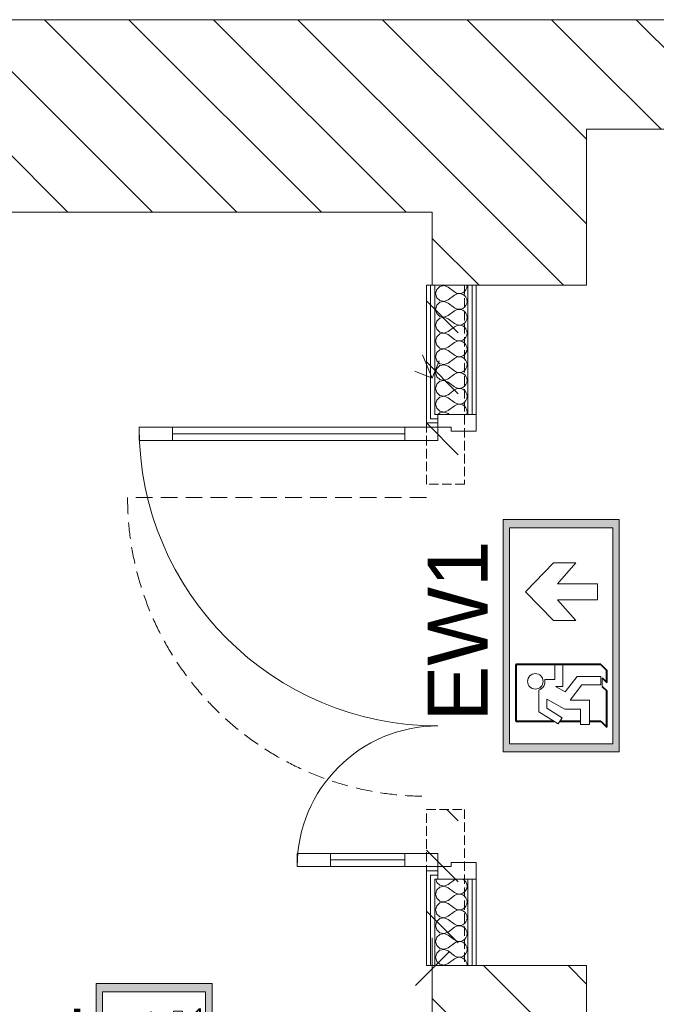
# Model space of a CAD drawing. Header units: millimetres. Extents: x -146116 to 602001, y -318793 to 100489.
# Tile 39 of 100: x 305917 to 307834, y -104178 to -101211. Entities that reach past the tile are written whole.
import ezdxf
from ezdxf.enums import TextEntityAlignment as Align

# ---------------------------------------------------------------- set-up
doc = ezdxf.new("R2010")
doc.units = ezdxf.units.MM
doc.header["$LTSCALE"] = 0.1
doc.header["$MEASUREMENT"] = 0
doc.linetypes.add('eks Rzut piętra I$0$Dashed_line', pattern=[750, 500, -250])
doc.linetypes.add('eks Rzut piętra I$0$Krawędzie ukryte', pattern=[391.222223, 282.222223, -109])
doc.layers.get('0').update_dxf_attribs({"color": 8})
for name, color, linetype, lineweight in [('eks Rzut piętra I$0$01 UWAGI_Nr_pióra__6', 8, 'Continuous', 13), ('eks Rzut piętra I$0$Nowe_220-A Ściany_Nr_pióra__27', 8, 'Continuous', 25), ('eks Rzut piętra I$0$Nowe_299-A Wymiary Opisy_Nr_pióra__6', 8, 'Continuous', 13), ('eks Rzut piętra I$0$Nowe_2D - Ogólne_Nr_pióra__20', 8, 'Continuous', 13), ('eks Rzut piętra I$0$Nowe_320-W Umeblowanie_Nr_pióra__6', 8, 'Continuous', 13), ('eks Rzut piętra I$0$Nowe_Drzwi ARCHICAD_Nr_pióra__3', 8, 'Continuous', 13), ('eks Rzut piętra I$0$Nowe_Drzwi ARCHICAD_Nr_pióra__47', 8, 'Continuous', 15), ('eks Rzut piętra I$0$Nowe_Drzwi ARCHICAD_Nr_pióra__6', 8, 'Continuous', 13), ('eks Rzut piętra I$0$Nowe_Konstrukcja - Stropy_Nr_pióra__20', 8, 'Continuous', 13), ('eks Rzut piętra I$0$Nowe_Konstrukcja - Ściany zew_Nr_pióra__1', 8, 'Continuous', 13), ('eks Rzut piętra I$0$Nowe_Konstrukcja - Ściany zew_Nr_pióra__47', 8, 'Continuous', 15), ('eks Rzut piętra I$0$Nowe_Konstrukcja - Ściany zew_Nr_pióra__67', 8, 'Continuous', 13), ('eks Rzut piętra I$0$poziom_2 (1)_6_Konstrukcja - Ściany zew_Nr_pióra__107_Nr_pióra__12', 8, 'Continuous', 18), ('eks Rzut piętra I$0$poziom_2 (1)_6_Konstrukcja - Ściany zew_Nr_pióra__27_Nr_pióra__7', 8, 'Continuous', 18), ('Oświetlenie ewakuacyjne', 3, 'Continuous', 20)]:
    doc.layers.add(name, color=color, linetype=linetype, lineweight=lineweight)
for name, color, linetype in [('eks Rzut piętra I$0$Nowe_Drzwi ARCHICAD', 8, 'Continuous'), ('eks Rzut piętra I$0$Nowe_Konstrukcja - Ściany zew', 8, 'Continuous'), ('REWIZJA_1', 6, 'Continuous')]:
    doc.layers.add(name, color=color, linetype=linetype)
doc.styles.add('eks Rzut piętra I$0$GENERATED_STYLE_1', font='arial.ttf')
doc.styles.add('Malanow_1_100', font='isocpeur.ttf')
pattern_1 = [(135, (247705.95, -72963.92), (127.2792, 127.2792), [])]

# ---------------------------------------------------------------- blocks, each defined once
blk = doc.blocks.new('eks Rzut piętra I$0$ARROWHEAD_8')
at = {"color": 0, "linetype": 'Continuous', "lineweight": 0}
blk.add_line((0, 0), (-1, 0), dxfattribs=at)
at = {"color": 0, "linetype": 'Continuous', "lineweight": 0, "flags": 128}
blk.add_lwpolyline([(-0.525, 0.525), (0, 0), (-0.525, -0.525)], dxfattribs=at)
blk = doc.blocks.new('*X120')
at = {"layer": 'eks Rzut piętra I$0$Nowe_Konstrukcja - Ściany zew_Nr_pióra__1', "color": 7, "linetype": 'Continuous', "lineweight": 13}
for p, q in [((83095.2, -21897), (83093.9, -21897.2)), ((83101.7, -21897.9), (83095.2, -21897)), ((83107.8, -21900.6), (83101.7, -21897.9)), ((83112.8, -21904.8), (83107.8, -21900.6)), ((83116.5, -21910.2), (83112.8, -21904.8)), ((83118.6, -21916.4), (83116.5, -21910.2)), ((83117.5, -21929.4), (83119, -21923)), ((83119, -21923), (83118.6, -21916.4)), ((83119.5, -21916.4), (83119.1, -21923)), ((83119.1, -21923), (83120.6, -21929.4)), ((83121.6, -21910.2), (83119.5, -21916.4)), ((83125.3, -21904.8), (83121.6, -21910.2)), ((83130.3, -21900.6), (83125.3, -21904.8)), ((83136.4, -21897.9), (83130.3, -21900.6)), ((83142.9, -21897), (83136.4, -21897.9)), ((83149.4, -21897.9), (83142.9, -21897)), ((83155.4, -21900.6), (83149.4, -21897.9)), ((83160.4, -21904.8), (83155.4, -21900.6)), ((83164.2, -21910.2), (83160.4, -21904.8)), ((83166.3, -21916.4), (83164.2, -21910.2)), ((83165.1, -21929.4), (83166.6, -21923)), ((83166.6, -21923), (83166.3, -21916.4)), ((83167.1, -21916.4), (83166.8, -21923)), ((83166.8, -21923), (83168.2, -21929.4)), ((83169.2, -21910.2), (83167.1, -21916.4)), ((83172.9, -21904.8), (83169.2, -21910.2)), ((83178, -21900.6), (83172.9, -21904.8)), ((83184, -21897.9), (83178, -21900.6)), ((83190.5, -21897), (83184, -21897.9)), ((83197, -21897.9), (83190.5, -21897)), ((83203, -21900.6), (83197, -21897.9)), ((83208.1, -21904.8), (83203, -21900.6)), ((83211.8, -21910.2), (83208.1, -21904.8)), ((83213.9, -21916.4), (83211.8, -21910.2)), ((83212.7, -21929.4), (83214.2, -21923)), ((83214.2, -21923), (83213.9, -21916.4)), ((83214.7, -21916.4), (83214.4, -21923)), ((83214.4, -21923), (83215.9, -21929.4)), ((83216.8, -21910.2), (83214.7, -21916.4)), ((83220.5, -21904.8), (83216.8, -21910.2)), ((83225.6, -21900.6), (83220.5, -21904.8)), ((83231.6, -21897.9), (83225.6, -21900.6)), ((83238.1, -21897), (83231.6, -21897.9)), ((83244.6, -21897.9), (83238.1, -21897)), ((83250.6, -21900.6), (83244.6, -21897.9)), ((83255.7, -21904.8), (83250.6, -21900.6)), ((83259.4, -21910.2), (83255.7, -21904.8)), ((83261.5, -21916.4), (83259.4, -21910.2)), ((83260.3, -21929.4), (83261.8, -21923)), ((83261.8, -21923), (83261.5, -21916.4)), ((83262.3, -21916.4), (83262, -21923)), ((83262, -21923), (83263.5, -21929.4)), ((83264.4, -21910.2), (83262.3, -21916.4)), ((83268.1, -21904.8), (83264.4, -21910.2)), ((83273.2, -21900.6), (83268.1, -21904.8)), ((83279.2, -21897.9), (83273.2, -21900.6)), ((83285.7, -21897), (83279.2, -21897.9)), ((83292.2, -21897.9), (83285.7, -21897)), ((83298.2, -21900.6), (83292.2, -21897.9)), ((83303.3, -21904.8), (83298.2, -21900.6)), ((83307, -21910.2), (83303.3, -21904.8)), ((83309.1, -21916.4), (83307, -21910.2)), ((83307.9, -21929.4), (83309.4, -21923)), ((83309.4, -21923), (83309.1, -21916.4)), ((83309.9, -21916.4), (83309.6, -21923)), ((83309.6, -21923), (83311.1, -21929.4)), ((83312, -21910.2), (83309.9, -21916.4)), ((83315.8, -21904.8), (83312, -21910.2)), ((83320.8, -21900.6), (83315.8, -21904.8)), ((83326.8, -21897.9), (83320.8, -21900.6)), ((83333.3, -21897), (83326.8, -21897.9)), ((83339.8, -21897.9), (83333.3, -21897)), ((83345.9, -21900.6), (83339.8, -21897.9)), ((83350.9, -21904.8), (83345.9, -21900.6)), ((83354.6, -21910.2), (83350.9, -21904.8)), ((83356.7, -21916.4), (83354.6, -21910.2)), ((83355.6, -21929.4), (83357, -21923)), ((83357, -21923), (83356.7, -21916.4)), ((83357.6, -21916.4), (83357.2, -21923)), ((83357.2, -21923), (83358.7, -21929.4)), ((83359.7, -21910.2), (83357.6, -21916.4)), ((83363.4, -21904.8), (83359.7, -21910.2)), ((83368.4, -21900.6), (83363.4, -21904.8)), ((83374.4, -21897.9), (83368.4, -21900.6)), ((83381, -21897), (83374.4, -21897.9)), ((83387.5, -21897.9), (83381, -21897)), ((83393.5, -21900.6), (83387.5, -21897.9)), ((83398.5, -21904.8), (83393.5, -21900.6)), ((83402.2, -21910.2), (83398.5, -21904.8)), ((83404.3, -21916.4), (83402.2, -21910.2)), ((83403.2, -21929.4), (83404.7, -21923)), ((83404.7, -21923), (83404.3, -21916.4)), ((83405.2, -21916.4), (83404.9, -21923)), ((83404.9, -21923), (83406.3, -21929.4)), ((83407.3, -21910.2), (83405.2, -21916.4)), ((83411, -21904.8), (83407.3, -21910.2)), ((83416.1, -21900.6), (83411, -21904.8)), ((83422.1, -21897.9), (83416.1, -21900.6)), ((83428.6, -21897), (83422.1, -21897.9)), ((83435.1, -21897.9), (83428.6, -21897)), ((83441.1, -21900.6), (83435.1, -21897.9)), ((83446.1, -21904.8), (83441.1, -21900.6)), ((83449.9, -21910.2), (83446.1, -21904.8)), ((83452, -21916.4), (83449.9, -21910.2)), ((83450.8, -21929.4), (83452.3, -21923)), ((83452.3, -21923), (83452, -21916.4)), ((83452.8, -21916.4), (83452.5, -21923)), ((83452.5, -21923), (83454, -21929.4)), ((83454.9, -21910.2), (83452.8, -21916.4)), ((83458.6, -21904.8), (83454.9, -21910.2)), ((83463.7, -21900.6), (83458.6, -21904.8)), ((83469.7, -21897.9), (83463.7, -21900.6)), ((83476.2, -21897), (83469.7, -21897.9)), ((83482.7, -21897.9), (83476.2, -21897)), ((83483.9, -21898.5), (83482.7, -21897.9)), ((83100, -21954.2), (83095.3, -21966.3)), ((83100, -21954.2), (83114.3, -21935.1)), ((83114.3, -21935.1), (83117.5, -21929.4)), ((83120.6, -21929.4), (83123.8, -21935.1)), ((83138.1, -21954.2), (83123.8, -21935.1)), ((83142.8, -21966.3), (83138.1, -21954.2)), ((83147.6, -21954.2), (83143, -21966.3)), ((83147.6, -21954.2), (83161.9, -21935.1)), ((83161.9, -21935.1), (83165.1, -21929.4)), ((83168.2, -21929.4), (83171.4, -21935.1)), ((83185.7, -21954.2), (83171.4, -21935.1)), ((83190.4, -21966.3), (83185.7, -21954.2)), ((83195.2, -21954.2), (83190.6, -21966.3)), ((83195.2, -21954.2), (83209.5, -21935.1)), ((83209.5, -21935.1), (83212.7, -21929.4)), ((83215.9, -21929.4), (83219, -21935.1)), ((83233.3, -21954.2), (83219, -21935.1)), ((83238, -21966.3), (83233.3, -21954.2)), ((83242.9, -21954.2), (83238.2, -21966.3)), ((83242.9, -21954.2), (83257.1, -21935.1)), ((83257.1, -21935.1), (83260.3, -21929.4)), ((83263.5, -21929.4), (83266.7, -21935.1)), ((83281, -21954.2), (83266.7, -21935.1)), ((83285.6, -21966.3), (83281, -21954.2)), ((83290.5, -21954.2), (83285.8, -21966.3)), ((83290.5, -21954.2), (83304.8, -21935.1)), ((83304.8, -21935.1), (83307.9, -21929.4)), ((83311.1, -21929.4), (83314.3, -21935.1)), ((83328.6, -21954.2), (83314.3, -21935.1)), ((83333.2, -21966.3), (83328.6, -21954.2)), ((83338.1, -21954.2), (83333.4, -21966.3)), ((83338.1, -21954.2), (83352.4, -21935.1)), ((83352.4, -21935.1), (83355.6, -21929.4)), ((83358.7, -21929.4), (83361.9, -21935.1)), ((83376.2, -21954.2), (83361.9, -21935.1)), ((83380.9, -21966.3), (83376.2, -21954.2)), ((83385.7, -21954.2), (83381, -21966.3)), ((83385.7, -21954.2), (83400, -21935.1)), ((83400, -21935.1), (83403.2, -21929.4)), ((83406.3, -21929.4), (83409.5, -21935.1)), ((83423.8, -21954.2), (83409.5, -21935.1)), ((83428.5, -21966.3), (83423.8, -21954.2)), ((83433.3, -21954.2), (83428.7, -21966.3)), ((83433.3, -21954.2), (83447.6, -21935.1)), ((83447.6, -21935.1), (83450.8, -21929.4)), ((83454, -21929.4), (83457.1, -21935.1)), ((83471.4, -21954.2), (83457.1, -21935.1)), ((83476.1, -21966.3), (83471.4, -21954.2)), ((83481, -21954.2), (83476.3, -21966.3)), ((83481, -21954.2), (83483.9, -21950.2)), ((83095.1, -21966.3), (83093.9, -21963.2)), ((83093.9, -21972.7), (83095.1, -21966.3)), ((83095.3, -21966.3), (83097.8, -21979.1)), ((83097.8, -21979.1), (83106.5, -21988.7)), ((83131.6, -21988.7), (83140.3, -21979.1)), ((83140.3, -21979.1), (83142.8, -21966.3)), ((83143, -21966.3), (83145.4, -21979.1)), ((83145.4, -21979.1), (83154.1, -21988.7)), ((83179.2, -21988.7), (83188, -21979.1)), ((83188, -21979.1), (83190.4, -21966.3)), ((83190.6, -21966.3), (83193, -21979.1)), ((83193, -21979.1), (83201.8, -21988.7)), ((83226.8, -21988.7), (83235.6, -21979.1)), ((83235.6, -21979.1), (83238, -21966.3)), ((83238.2, -21966.3), (83240.6, -21979.1)), ((83240.6, -21979.1), (83249.4, -21988.7)), ((83274.4, -21988.7), (83283.2, -21979.1)), ((83283.2, -21979.1), (83285.6, -21966.3)), ((83285.8, -21966.3), (83288.2, -21979.1)), ((83288.2, -21979.1), (83297, -21988.7)), ((83322, -21988.7), (83330.8, -21979.1)), ((83330.8, -21979.1), (83333.2, -21966.3)), ((83333.4, -21966.3), (83335.8, -21979.1)), ((83335.8, -21979.1), (83344.6, -21988.7)), ((83369.7, -21988.7), (83378.4, -21979.1)), ((83378.4, -21979.1), (83380.9, -21966.3)), ((83381, -21966.3), (83383.5, -21979.1)), ((83383.5, -21979.1), (83392.2, -21988.7)), ((83417.3, -21988.7), (83426.1, -21979.1)), ((83426.1, -21979.1), (83428.5, -21966.3)), ((83428.7, -21966.3), (83431.1, -21979.1)), ((83431.1, -21979.1), (83439.9, -21988.7)), ((83464.9, -21988.7), (83473.7, -21979.1)), ((83473.7, -21979.1), (83476.1, -21966.3)), ((83476.3, -21966.3), (83478.7, -21979.1)), ((83478.7, -21979.1), (83483.9, -21984.8)), ((83106.5, -21988.7), (83119, -21992.3)), ((83119, -21992.3), (83131.6, -21988.7)), ((83154.1, -21988.7), (83166.7, -21992.3)), ((83166.7, -21992.3), (83179.2, -21988.7)), ((83201.8, -21988.7), (83214.3, -21992.3)), ((83214.3, -21992.3), (83226.8, -21988.7)), ((83249.4, -21988.7), (83261.9, -21992.3)), ((83261.9, -21992.3), (83274.4, -21988.7)), ((83297, -21988.7), (83309.5, -21992.3)), ((83309.5, -21992.3), (83322, -21988.7)), ((83344.6, -21988.7), (83357.1, -21992.3)), ((83357.1, -21992.3), (83369.7, -21988.7)), ((83392.2, -21988.7), (83404.8, -21992.3)), ((83404.8, -21992.3), (83417.3, -21988.7)), ((83439.9, -21988.7), (83452.4, -21992.3)), ((83452.4, -21992.3), (83464.9, -21988.7))]:
    blk.add_line(p, q, dxfattribs=at)
blk = doc.blocks.new('*X121')
at = {"layer": 'eks Rzut piętra I$0$Nowe_Konstrukcja - Ściany zew_Nr_pióra__1', "color": 7, "linetype": 'Continuous', "lineweight": 13}
for p, q in [((84887.2, -21904.8), (84883.9, -21909.5)), ((84892.2, -21900.6), (84887.2, -21904.8)), ((84898.3, -21897.9), (84892.2, -21900.6)), ((84904.8, -21897), (84898.3, -21897.9)), ((84911.3, -21897.9), (84904.8, -21897)), ((84917.3, -21900.6), (84911.3, -21897.9)), ((84922.3, -21904.8), (84917.3, -21900.6)), ((84926.1, -21910.2), (84922.3, -21904.8)), ((84928.2, -21916.4), (84926.1, -21910.2)), ((84927, -21929.4), (84928.5, -21923)), ((84928.5, -21923), (84928.2, -21916.4)), ((84929, -21916.4), (84928.7, -21923)), ((84928.7, -21923), (84930.2, -21929.4)), ((84931.1, -21910.2), (84929, -21916.4)), ((84934.8, -21904.8), (84931.1, -21910.2)), ((84939.9, -21900.6), (84934.8, -21904.8)), ((84945.9, -21897.9), (84939.9, -21900.6)), ((84952.4, -21897), (84945.9, -21897.9)), ((84958.9, -21897.9), (84952.4, -21897)), ((84964.9, -21900.6), (84958.9, -21897.9)), ((84970, -21904.8), (84964.9, -21900.6)), ((84973.7, -21910.2), (84970, -21904.8)), ((84975.8, -21916.4), (84973.7, -21910.2)), ((84974.6, -21929.4), (84976.1, -21923)), ((84976.1, -21923), (84975.8, -21916.4)), ((84976.6, -21916.4), (84976.3, -21923)), ((84976.3, -21923), (84977.8, -21929.4)), ((84978.7, -21910.2), (84976.6, -21916.4)), ((84982.4, -21904.8), (84978.7, -21910.2)), ((84987.5, -21900.6), (84982.4, -21904.8)), ((84993.5, -21897.9), (84987.5, -21900.6)), ((85000, -21897), (84993.5, -21897.9)), ((85006.5, -21897.9), (85000, -21897)), ((85012.5, -21900.6), (85006.5, -21897.9)), ((85017.6, -21904.8), (85012.5, -21900.6)), ((85021.3, -21910.2), (85017.6, -21904.8)), ((85023.4, -21916.4), (85021.3, -21910.2)), ((85022.2, -21929.4), (85023.7, -21923)), ((85023.7, -21923), (85023.4, -21916.4)), ((85024.2, -21916.4), (85023.9, -21923)), ((85023.9, -21923), (85025.4, -21929.4)), ((85026.3, -21910.2), (85024.2, -21916.4)), ((85030, -21904.8), (85026.3, -21910.2)), ((85035.1, -21900.6), (85030, -21904.8)), ((85041.1, -21897.9), (85035.1, -21900.6)), ((85047.6, -21897), (85041.1, -21897.9)), ((85054.1, -21897.9), (85047.6, -21897)), ((85060.1, -21900.6), (85054.1, -21897.9)), ((85065.2, -21904.8), (85060.1, -21900.6)), ((85068.9, -21910.2), (85065.2, -21904.8)), ((85071, -21916.4), (85068.9, -21910.2)), ((85069.8, -21929.4), (85071.3, -21923)), ((85071.3, -21923), (85071, -21916.4)), ((85071.8, -21916.4), (85071.5, -21923)), ((85071.5, -21923), (85073, -21929.4)), ((85073.9, -21910.2), (85071.8, -21916.4)), ((85077.7, -21904.8), (85073.9, -21910.2)), ((85082.7, -21900.6), (85077.7, -21904.8)), ((85088.7, -21897.9), (85082.7, -21900.6)), ((85095.2, -21897), (85088.7, -21897.9)), ((85101.7, -21897.9), (85095.2, -21897)), ((85107.8, -21900.6), (85101.7, -21897.9)), ((85112.8, -21904.8), (85107.8, -21900.6)), ((85116.5, -21910.2), (85112.8, -21904.8)), ((85118.6, -21916.4), (85116.5, -21910.2)), ((85117.5, -21929.4), (85119, -21923)), ((85119, -21923), (85118.6, -21916.4)), ((85119.5, -21916.4), (85119.1, -21923)), ((85119.1, -21923), (85120.6, -21929.4)), ((85121.6, -21910.2), (85119.5, -21916.4)), ((85125.3, -21904.8), (85121.6, -21910.2)), ((85130.3, -21900.6), (85125.3, -21904.8)), ((85136.4, -21897.9), (85130.3, -21900.6)), ((85142.9, -21897), (85136.4, -21897.9)), ((85143.9, -21897.2), (85142.9, -21897)), ((84883.9, -21931.9), (84885.7, -21935.1)), ((84900, -21954.2), (84885.7, -21935.1)), ((84904.7, -21966.3), (84900, -21954.2)), ((84909.5, -21954.2), (84904.9, -21966.3)), ((84909.5, -21954.2), (84923.8, -21935.1)), ((84923.8, -21935.1), (84927, -21929.4)), ((84930.2, -21929.4), (84933.3, -21935.1)), ((84947.6, -21954.2), (84933.3, -21935.1)), ((84952.3, -21966.3), (84947.6, -21954.2)), ((84957.1, -21954.2), (84952.5, -21966.3)), ((84957.1, -21954.2), (84971.4, -21935.1)), ((84971.4, -21935.1), (84974.6, -21929.4)), ((84977.8, -21929.4), (84981, -21935.1)), ((84995.2, -21954.2), (84981, -21935.1)), ((84999.9, -21966.3), (84995.2, -21954.2)), ((85004.8, -21954.2), (85000.1, -21966.3)), ((85004.8, -21954.2), (85019, -21935.1)), ((85019, -21935.1), (85022.2, -21929.4)), ((85025.4, -21929.4), (85028.6, -21935.1)), ((85042.9, -21954.2), (85028.6, -21935.1)), ((85047.5, -21966.3), (85042.9, -21954.2)), ((85052.4, -21954.2), (85047.7, -21966.3)), ((85052.4, -21954.2), (85066.7, -21935.1)), ((85066.7, -21935.1), (85069.8, -21929.4)), ((85073, -21929.4), (85076.2, -21935.1)), ((85090.5, -21954.2), (85076.2, -21935.1)), ((85095.1, -21966.3), (85090.5, -21954.2)), ((85100, -21954.2), (85095.3, -21966.3)), ((85100, -21954.2), (85114.3, -21935.1)), ((85114.3, -21935.1), (85117.5, -21929.4)), ((85120.6, -21929.4), (85123.8, -21935.1)), ((85138.1, -21954.2), (85123.8, -21935.1)), ((85142.8, -21966.3), (85138.1, -21954.2)), ((84893.5, -21988.7), (84902.2, -21979.1)), ((84902.2, -21979.1), (84904.7, -21966.3)), ((84904.9, -21966.3), (84907.3, -21979.1)), ((84907.3, -21979.1), (84916.1, -21988.7)), ((84941.1, -21988.7), (84949.9, -21979.1)), ((84949.9, -21979.1), (84952.3, -21966.3)), ((84952.5, -21966.3), (84954.9, -21979.1)), ((84954.9, -21979.1), (84963.7, -21988.7)), ((84988.7, -21988.7), (84997.5, -21979.1)), ((84997.5, -21979.1), (84999.9, -21966.3)), ((85000.1, -21966.3), (85002.5, -21979.1)), ((85002.5, -21979.1), (85011.3, -21988.7)), ((85036.3, -21988.7), (85045.1, -21979.1)), ((85045.1, -21979.1), (85047.5, -21966.3)), ((85047.7, -21966.3), (85050.1, -21979.1)), ((85050.1, -21979.1), (85058.9, -21988.7)), ((85083.9, -21988.7), (85092.7, -21979.1)), ((85092.7, -21979.1), (85095.1, -21966.3)), ((85095.3, -21966.3), (85097.8, -21979.1)), ((85097.8, -21979.1), (85106.5, -21988.7)), ((85131.6, -21988.7), (85140.3, -21979.1)), ((85140.3, -21979.1), (85142.8, -21966.3)), ((85143.9, -21963.7), (85143, -21966.3)), ((85143, -21966.3), (85143.9, -21971.5)), ((84883.9, -21991.4), (84893.5, -21988.7)), ((84916.1, -21988.7), (84928.6, -21992.3)), ((84928.6, -21992.3), (84941.1, -21988.7)), ((84963.7, -21988.7), (84976.2, -21992.3)), ((84976.2, -21992.3), (84988.7, -21988.7)), ((85011.3, -21988.7), (85023.8, -21992.3)), ((85023.8, -21992.3), (85036.3, -21988.7)), ((85058.9, -21988.7), (85071.4, -21992.3)), ((85071.4, -21992.3), (85083.9, -21988.7)), ((85106.5, -21988.7), (85119, -21992.3)), ((85119, -21992.3), (85131.6, -21988.7))]:
    blk.add_line(p, q, dxfattribs=at)
blk = doc.blocks.new('eks Rzut piętra I$0$Drzwi podwójne 21_2')
at = {"layer": 'eks Rzut piętra I$0$Nowe_Drzwi ARCHICAD_Nr_pióra__3', "color": 7, "linetype": 'Continuous', "lineweight": 13}
for centre, radius, start, end in [((662, 0), 900, 90, 180), ((-662, 0), 424, 0, 90)]:
    blk.add_arc(centre, radius, start, end, dxfattribs=at)
at = {"layer": 'eks Rzut piętra I$0$Nowe_Drzwi ARCHICAD_Nr_pióra__47', "color": 7, "linetype": 'Continuous', "lineweight": 15}
for p, q in [((-700, 35), (-675, 35)), ((-675, 0), (-675, 35)), ((700, 35), (675, 35)), ((675, 0), (675, 35)), ((-700, -90), (-700, 0)), ((-700, -90), (-700, 0)), ((700, -90), (700, 0)), ((700, -90), (700, 0)), ((-700, -102.5), (-700, -90)), ((-700, -102.5), (-700, -90)), ((-700, -115), (-700, -102.5)), ((-700, -115), (-700, -102.5)), ((700, -102.5), (700, -90)), ((700, -102.5), (700, -90)), ((700, -115), (700, -102.5)), ((700, -115), (700, -102.5))]:
    blk.add_line(p, q, dxfattribs=at)
at = {"layer": 'eks Rzut piętra I$0$Nowe_Drzwi ARCHICAD_Nr_pióra__6', "color": 5, "linetype": 'Continuous', "lineweight": 13}
for p, q in [((622, 800), (622, 900)), ((622, 900), (662, 900)), ((662, 900), (662, 800)), ((622, 800), (642, 800)), ((622, 100), (622, 800)), ((662, 800), (622, 800)), ((642, 800), (662, 800)), ((642, 100), (642, 800)), ((642, 800), (642, 100)), ((642, 800), (642, 100)), ((662, 800), (662, 100)), ((-662, 424), (-662, 324)), ((-622, 424), (-662, 424)), ((-622, 324), (-622, 424)), ((-662, 324), (-662, 100)), ((-642, 324), (-662, 324)), ((-662, 324), (-622, 324)), ((-642, 100), (-642, 324)), ((-642, 324), (-642, 100)), ((-622, 324), (-642, 324)), ((-642, 324), (-642, 100)), ((-622, 100), (-622, 324)), ((-662, 100), (-642, 100)), ((-622, 100), (-662, 100)), ((-662, 100), (-662, 0)), ((-642, 100), (-622, 100)), ((-622, 0), (-622, 100)), ((642, 100), (622, 100)), ((622, 0), (622, 100)), ((622, 100), (662, 100)), ((662, 100), (642, 100)), ((662, 100), (662, 0)), ((-662, 0), (-700, 0)), ((-700, 0), (-700, -115)), ((-662, -40), (-662, 0)), ((-662, 0), (-622, 0)), ((662, 0), (622, 0)), ((700, 0), (662, 0)), ((662, 0), (662, -40)), ((700, -115), (700, 0)), ((-650, -40), (-662, -40)), ((-650, -115), (-650, -40)), ((662, -40), (650, -40)), ((650, -40), (650, -115)), ((-700, -115), (-650, -115)), ((650, -115), (700, -115))]:
    blk.add_line(p, q, dxfattribs=at)
blk = doc.blocks.new('eks Rzut piętra I')
at = {"layer": 'eks Rzut piętra I$0$poziom_2 (1)_6_Konstrukcja - Ściany zew_Nr_pióra__107_Nr_pióra__12', "linetype": 'Continuous', "lineweight": 18}
h = blk.add_hatch(dxfattribs=at)
h.set_pattern_fill('BLOCZKI_CERAMICZNE_0006', color=256, angle=270, style=0, pattern_type=2)
h.set_pattern_definition(pattern_1)
h.paths.add_polyline_path([(215850.9, -62633.9), (211835.9, -62633.9), (212235.9, -63213.9), (215385.9, -63213.9)])
h = blk.add_hatch(dxfattribs=at)
h.set_pattern_fill('BLOCZKI_CERAMICZNE_0006', color=256, angle=270, style=0, pattern_type=2)
h.set_pattern_definition(pattern_1)
h.paths.add_polyline_path([(215385.9, -63433.9), (215850.9, -63433.9), (215850.9, -62633.9), (215385.9, -63213.9)])
h = blk.add_hatch(dxfattribs=at)
h.set_pattern_fill('BLOCZKI_CERAMICZNE_0006', color=256, angle=270, style=0, pattern_type=2)
h.set_pattern_definition(pattern_1)
h.paths.add_polyline_path([(215850.9, -62963.9), (218600.9, -62963.9), (218600.9, -62633.9), (215850.9, -62633.9)])
h = blk.add_hatch(dxfattribs=at)
h.set_pattern_fill('BLOCZKI_CERAMICZNE_0006', color=256, angle=270, style=0, pattern_type=2)
h.set_pattern_definition(pattern_1)
h.paths.add_polyline_path([(215850.9, -66063.9), (215850.9, -65483.9), (215385.9, -65483.9), (215385.9, -66063.9)])
at = {"layer": 'eks Rzut piętra I$0$Nowe_220-A Ściany_Nr_pióra__27', "linetype": 'Continuous', "lineweight": 18}
for p, q in [((214409.8, -63213.9), (214222.3, -63213.9)), ((215385.9, -65400.1), (215385.9, -65587.6)), ((215335.9, -65543.9), (215435.9, -65443.9)), ((215335.9, -65543.9), (215435.9, -65443.9))]:
    blk.add_line(p, q, dxfattribs=at)
at = {"layer": 'eks Rzut piętra I$0$Nowe_220-A Ściany_Nr_pióra__27', "linetype": 'Continuous', "lineweight": 18, "flags": 128}
blk.add_lwpolyline([(215385.9, -63213.9), (215385.9, -63433.9)], dxfattribs=at)
at = {"layer": 'eks Rzut piętra I$0$Nowe_299-A Wymiary Opisy_Nr_pióra__6', "linetype": 'Continuous', "lineweight": 13}
blk.add_line((215850.9, -62993.5), (215850.9, -63181), dxfattribs=at)
at = {"layer": 'eks Rzut piętra I$0$Nowe_2D - Ogólne_Nr_pióra__20', "linetype": 'eks Rzut piętra I$0$Dashed_line', "lineweight": 13}
blk.add_line((215368.4, -64073.9), (214468.4, -64073.9), dxfattribs=at)
blk.add_arc((215368.4, -64073.9), 900, 180, 270, dxfattribs=at)
at = {"layer": 'eks Rzut piętra I$0$Nowe_Konstrukcja - Stropy_Nr_pióra__20', "linetype": 'eks Rzut piętra I$0$Krawędzie ukryte', "lineweight": 13}
for p, q in [((215368.4, -64033.9), (215368.4, -63433.9)), ((215368.4, -63433.9), (215483.4, -63433.9)), ((215483.4, -63433.9), (215483.4, -64033.9)), ((215483.4, -64033.9), (215368.4, -64033.9)), ((215368.4, -65483.9), (215368.4, -65013.9)), ((215368.4, -65013.9), (215483.4, -65013.9)), ((215483.4, -65013.9), (215483.4, -65483.9)), ((215483.4, -65483.9), (215368.4, -65483.9))]:
    blk.add_line(p, q, dxfattribs=at)
at = {"layer": 'eks Rzut piętra I$0$Nowe_Konstrukcja - Stropy_Nr_pióra__20', "linetype": 'Continuous', "lineweight": 13}
for p, q in [((215368.4, -63481.3), (215464.2, -63577)), ((215368.4, -63665.1), (215464.2, -63760.9)), ((215368.4, -63848.9), (215464.2, -63944.7)), ((215368.4, -64032.8), (215369.6, -64033.9)), ((215430.3, -65013.9), (215464.2, -65047.8)), ((215368.4, -65135.9), (215464.2, -65231.7)), ((215368.4, -65319.7), (215464.2, -65415.5))]:
    blk.add_line(p, q, dxfattribs=at)
at = {"layer": 'eks Rzut piętra I$0$Nowe_Konstrukcja - Ściany zew_Nr_pióra__47', "linetype": 'Continuous', "lineweight": 15}
for p, q in [((215368.4, -63823.9), (215368.4, -63848.9)), ((215403.4, -63823.9), (215403.4, -63836.4)), ((215493.4, -63823.9), (215403.4, -63823.9)), ((215403.4, -63836.4), (215403.4, -63848.9)), ((215505.9, -63823.9), (215493.4, -63823.9)), ((215518.4, -63823.9), (215505.9, -63823.9)), ((215403.4, -63848.9), (215368.4, -63848.9)), ((215403.4, -65198.9), (215368.4, -65198.9)), ((215368.4, -65223.9), (215368.4, -65198.9)), ((215403.4, -65211.4), (215403.4, -65198.9)), ((215403.4, -65223.9), (215403.4, -65211.4)), ((215493.4, -65223.9), (215403.4, -65223.9)), ((215505.9, -65223.9), (215493.4, -65223.9)), ((215518.4, -65223.9), (215505.9, -65223.9))]:
    blk.add_line(p, q, dxfattribs=at)
at = {"layer": 'eks Rzut piętra I$0$Nowe_Konstrukcja - Ściany zew_Nr_pióra__47', "linetype": 'Continuous', "lineweight": 15, "flags": 128}
for points in [[(215518.4, -63433.9), (215368.4, -63433.9)], [(215368.4, -63433.9), (215368.4, -63823.9)], [(215518.4, -63823.9), (215518.4, -63433.9)], [(215368.4, -65223.9), (215368.4, -65483.9)], [(215518.4, -65483.9), (215518.4, -65223.9)], [(215368.4, -65483.9), (215518.4, -65483.9)]]:
    blk.add_lwpolyline(points, dxfattribs=at)
at = {"layer": 'eks Rzut piętra I$0$Nowe_Konstrukcja - Ściany zew_Nr_pióra__67', "linetype": 'Continuous', "lineweight": 13}
for p, q in [((215380.9, -63433.9), (215380.9, -63823.9)), ((215393.4, -63433.9), (215393.4, -63823.9)), ((215493.4, -63823.9), (215493.4, -63433.9)), ((215505.9, -63823.9), (215505.9, -63433.9)), ((215380.9, -63823.9), (215380.9, -63836.4)), ((215380.9, -63836.4), (215403.4, -63836.4)), ((215393.4, -63823.9), (215403.4, -63823.9)), ((215380.9, -65223.9), (215380.9, -65211.4)), ((215380.9, -65211.4), (215403.4, -65211.4)), ((215380.9, -65223.9), (215380.9, -65483.9)), ((215393.4, -65223.9), (215393.4, -65483.9)), ((215393.4, -65223.9), (215403.4, -65223.9)), ((215493.4, -65483.9), (215493.4, -65223.9)), ((215505.9, -65483.9), (215505.9, -65223.9))]:
    blk.add_line(p, q, dxfattribs=at)
at = {"layer": 'eks Rzut piętra I$0$poziom_2 (1)_6_Konstrukcja - Ściany zew_Nr_pióra__27_Nr_pióra__7', "linetype": 'Continuous', "lineweight": 18}
for p, q in [((215385.9, -63433.9), (215500.9, -63433.9)), ((215500.9, -63433.9), (215850.9, -63433.9)), ((215385.9, -65483.9), (215500.9, -65483.9)), ((215500.9, -65483.9), (215850.9, -65483.9))]:
    blk.add_line(p, q, dxfattribs=at)
at = {"layer": 'eks Rzut piętra I$0$poziom_2 (1)_6_Konstrukcja - Ściany zew_Nr_pióra__27_Nr_pióra__7', "linetype": 'Continuous', "lineweight": 18, "flags": 128}
for points in [[(215850.9, -62633.9), (212780.9, -62633.9)], [(218600.9, -62633.9), (215850.9, -62633.9)], [(215850.9, -62963.9), (218600.9, -62963.9)], [(215850.9, -63433.9), (215850.9, -62963.9)], [(212235.9, -63213.9), (215385.9, -63213.9)], [(215385.9, -63213.9), (215385.9, -63433.9)], [(215385.9, -65483.9), (215385.9, -66063.9)], [(215850.9, -66063.9), (215850.9, -65483.9)]]:
    blk.add_lwpolyline(points, dxfattribs=at)
at = {"layer": 'eks Rzut piętra I$0$01 UWAGI_Nr_pióra__6', "xscale": 76.00000000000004, "yscale": 76.00000000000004, "zscale": 76.00000000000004, "rotation": 292.7743589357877}
blk.add_blockref('eks Rzut piętra I$0$ARROWHEAD_8', (215385.9, -63713.9), dxfattribs=at)
at = {"layer": 'eks Rzut piętra I$0$Nowe_Drzwi ARCHICAD', "linetype": 'Continuous', "lineweight": 13, "zscale": 1000, "rotation": 90}
blk.add_blockref('eks Rzut piętra I$0$Drzwi podwójne 21_2', (215403.4, -64523.9), dxfattribs=at)
at = {"layer": 'eks Rzut piętra I$0$Nowe_Konstrukcja - Ściany zew', "lineweight": 25, "rotation": 270}
for name in ['*X120', '*X121']:
    blk.add_blockref(name, (237388.1, 19660), dxfattribs=at)
at = {"layer": 'eks Rzut piętra I$0$Nowe_320-W Umeblowanie_Nr_pióra__6', "linetype": 'Continuous', "lineweight": 13, "style": 'eks Rzut piętra I$0$GENERATED_STYLE_1'}
blk.add_attdef('Hydrant', text='', height=120, rotation=180, dxfattribs=at).set_placement((238684.1, -61499.3), align=Align.MIDDLE_CENTER)
blk = doc.blocks.new('DG')
at = {"layer": 'Oświetlenie ewakuacyjne', "linetype": 'ByBlock'}
h = blk.add_hatch(color=256, dxfattribs=at)
h.paths.add_polyline_path([(-0.92, 34.23), (69.08, 34.23), (69.08, -0.77), (-0.92, -0.77)])
h.paths.add_polyline_path([(1.54, 32.26), (66.63, 32.26), (66.63, 1.21), (1.54, 1.21)], flags=16)
at = {"layer": 'Oświetlenie ewakuacyjne', "lineweight": 40}
for p, q in [((42.7, 30.38), (59.77, 30.38)), ((42.7, 4.82), (42.7, 30.38)), ((59.77, 30.38), (59.77, 18.95)), ((59.77, 17.11), (59.77, 10.93)), ((59.77, 8.22), (59.77, 4.82)), ((42.7, 4.82), (44.51, 3.02)), ((48.13, 3.02), (44.51, 3.02)), ((46.75, 4.39), (48.13, 3.02)), ((49.31, 4.39), (50.69, 3.02)), ((61.58, 3.02), (50.69, 3.02)), ((59.77, 4.82), (61.58, 3.02))]:
    blk.add_line(p, q, dxfattribs=at)
at = {"layer": 'Oświetlenie ewakuacyjne'}
for p, q in [((12.09, 19.05), (20.78, 27.53)), ((20.78, 27.53), (29.47, 19.05)), ((47.27, 21.68), (47.27, 18.64)), ((57, 23.48), (50.5, 23.49)), ((56.23, 15.6), (53.21, 21.11)), ((53.21, 21.11), (55.91, 21.11)), ((55.91, 21.11), (58.82, 16.48)), ((60.56, 17.65), (57, 23.48)), ((12.09, 12.28), (12.09, 19.05)), ((18.37, 17.8), (12.09, 12.28)), ((18.37, 5.81), (18.37, 17.8)), ((29.47, 12.28), (23.19, 17.8)), ((23.19, 17.8), (23.19, 5.81)), ((29.47, 19.05), (29.47, 12.28)), ((47.27, 18.64), (42.7, 18.64)), ((42.7, 18.64), (42.7, 16.29)), ((49.38, 16.28), (49.38, 18.44)), ((49.38, 18.44), (50.94, 15.55)), ((42.7, 16.29), (49.38, 16.28)), ((50.94, 15.55), (46.32, 11.89)), ((56.23, 10.93), (56.23, 15.6)), ((58.82, 16.48), (60.56, 17.65)), ((46.32, 11.89), (46.32, 4.82)), ((48.88, 10.54), (53.52, 13.99)), ((53.52, 13.99), (53.51, 8.22)), ((48.88, 4.82), (48.88, 10.54)), ((60.79, 10.93), (56.23, 10.93)), ((60.78, 8.22), (60.79, 10.93)), ((53.51, 8.22), (60.78, 8.22)), ((23.19, 5.81), (18.37, 5.81)), ((46.32, 4.82), (48.88, 4.82)), ((46.75, 4.39), (49.31, 4.39))]:
    blk.add_line(p, q, dxfattribs=at)
for points in [[(-0.92, 34.23), (69.08, 34.23), (69.08, -0.77), (-0.92, -0.77)], [(1.54, 32.26), (66.63, 32.26), (66.63, 1.21), (1.54, 1.21)]]:
    blk.add_lwpolyline(points, close=True, dxfattribs=at)
blk.add_circle((47.8, 24.52), 2.34, dxfattribs=at)
blk.add_arc((47.8, 24.52), 2.88, 259.4003, 339.1396, dxfattribs=at)
blk = doc.blocks.new('*U28')
at = {"layer": 'Oświetlenie ewakuacyjne', "color": 1, "linetype": 'ByBlock', "xscale": -1, "rotation": 359.9999999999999}
blk.add_blockref('DG', (69.08, 0.76), dxfattribs=at)
at = {"layer": 'Oświetlenie ewakuacyjne', "insert": (9.21, 57.69), "char_height": 18, "attachment_point": 1, "style": 'Malanow_1_100'}
blk.add_mtext_dynamic_manual_height_columns('{\\fArial|b0|i0|c238|p34;EW1}', width=42.9792, gutter_width=669.53, heights=[0], dxfattribs=at)
blk = doc.blocks.new('SD')
at = {"layer": 'Oświetlenie ewakuacyjne', "linetype": 'ByBlock'}
h = blk.add_hatch(color=256, dxfattribs=at)
h.paths.add_polyline_path([(0, 35), (70, 35), (70, 0), (0, 0)])
h.paths.add_polyline_path([(2.46, 33.02), (67.54, 33.02), (67.54, 1.98), (2.46, 1.98)], flags=16)
at = {"layer": 'Oświetlenie ewakuacyjne', "lineweight": 40}
for p, q in [((43.61, 31.14), (60.69, 31.14)), ((43.61, 16.68), (43.61, 31.14)), ((60.69, 31.14), (60.69, 19.72)), ((60.69, 17.88), (60.69, 11.69)), ((43.61, 5.59), (43.61, 17.05)), ((60.69, 8.99), (60.69, 5.59)), ((43.61, 5.59), (45.42, 3.78)), ((49.04, 3.78), (45.42, 3.78)), ((47.67, 5.16), (49.04, 3.78)), ((50.23, 5.16), (51.61, 3.78)), ((62.49, 3.78), (51.61, 3.78)), ((60.69, 5.59), (62.49, 3.78))]:
    blk.add_line(p, q, dxfattribs=at)
at = {"layer": 'Oświetlenie ewakuacyjne'}
for p, q in [((18.85, 25.65), (13.68, 20.47)), ((18.85, 16.77), (18.85, 25.65)), ((18.85, 16.77), (27.33, 25.25)), ((27.33, 25.25), (30.75, 21.84)), ((57.92, 24.25), (51.41, 24.26)), ((61.48, 18.41), (57.92, 24.25)), ((30.75, 21.84), (22.26, 13.36)), ((48.19, 22.45), (48.18, 19.41)), ((57.15, 16.36), (54.13, 21.88)), ((54.13, 21.88), (56.83, 21.88)), ((56.83, 21.88), (59.74, 17.25)), ((13.68, 20.47), (13.68, 8.19)), ((48.18, 19.41), (43.61, 19.41)), ((50.29, 17.05), (50.3, 19.2)), ((50.3, 19.2), (51.85, 16.32)), ((59.74, 17.25), (61.48, 18.41)), ((43.61, 17.05), (50.29, 17.05)), ((51.85, 16.32), (47.23, 12.65)), ((57.15, 11.69), (57.15, 16.36)), ((22.26, 13.36), (31.14, 13.36)), ((31.14, 13.36), (25.96, 8.19)), ((47.23, 12.65), (47.23, 5.59)), ((49.8, 11.31), (54.43, 14.75)), ((54.43, 14.75), (54.42, 8.98)), ((49.8, 5.59), (49.8, 11.31)), ((54.42, 8.98), (61.7, 8.99)), ((61.7, 11.69), (57.15, 11.69)), ((61.7, 8.99), (61.7, 11.69)), ((25.96, 8.19), (13.68, 8.19)), ((47.23, 5.59), (49.8, 5.59)), ((47.67, 5.16), (50.23, 5.16))]:
    blk.add_line(p, q, dxfattribs=at)
for points in [[(0, 35), (70, 35), (70, 0), (0, 0)], [(2.46, 33.02), (67.54, 33.02), (67.54, 1.98), (2.46, 1.98)]]:
    blk.add_lwpolyline(points, close=True, dxfattribs=at)
blk.add_circle((48.72, 25.28), 2.34, dxfattribs=at)
blk.add_arc((48.72, 25.28), 2.88, 259.4003, 339.1396, dxfattribs=at)
blk = doc.blocks.new('*U48')
at = {"layer": 'Oświetlenie ewakuacyjne', "color": 1, "linetype": 'ByBlock'}
blk.add_blockref('SD', (0, -0.01), dxfattribs=at)
at = {"layer": 'Oświetlenie ewakuacyjne', "insert": (9.21, 57.69), "char_height": 18, "attachment_point": 1, "style": 'Malanow_1_100'}
blk.add_mtext_dynamic_manual_height_columns('{\\fArial|b0|i0|c238|p34;EW1}', width=42.9792, gutter_width=669.53, heights=[0], dxfattribs=at)

msp = doc.modelspace()

# ---------------------------------------------------------------- block references
at = {"layer": 'REWIZJA_1'}
msp.add_blockref('eks Rzut piętra I', (91773.1, -38577), dxfattribs=at)

# ---------------------------------------------------------------- next in the draw order: block references
at = {"layer": 'Oświetlenie ewakuacyjne', "linetype": 'ByBlock', "xscale": 10, "yscale": 10, "zscale": 10, "rotation": 90}
for name, p in [('*U28', (307722.5, -103417.4)), ('*U48', (306496.4, -104815.2))]:
    msp.add_blockref(name, p, dxfattribs=at)

doc.saveas('drawing.dxf')
